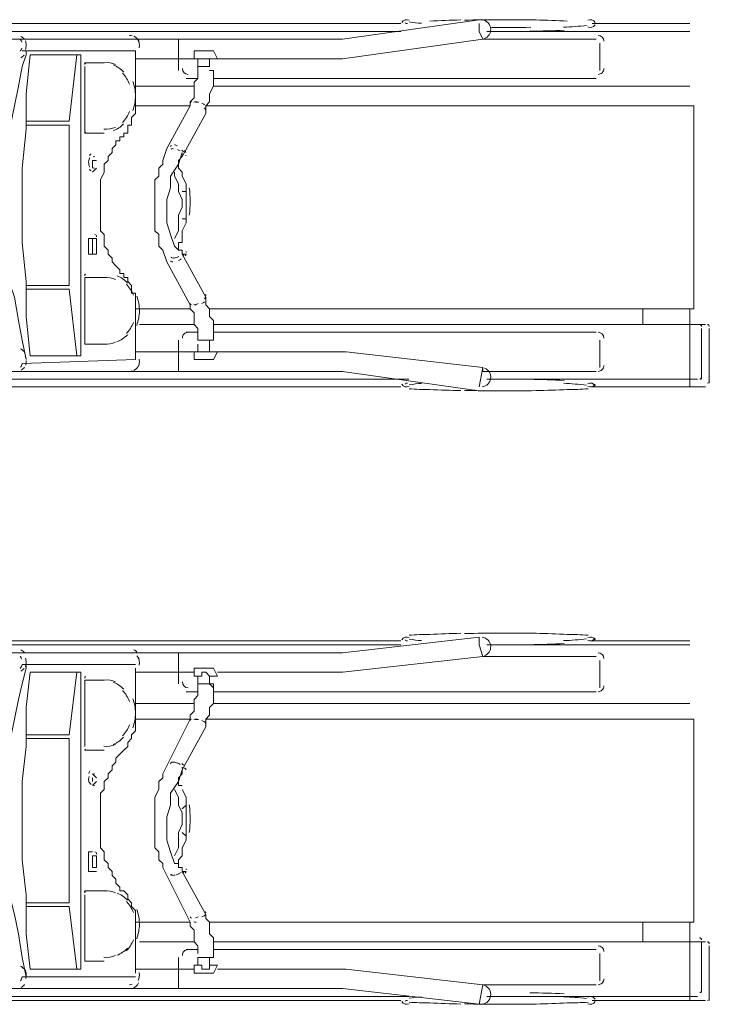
# Model space of a CAD drawing. Header units: metres. Extents: x -25 to 43.2, y -9.5 to 51.2.
# Tile 14 of 22: x 9.6 to 11.3, y -1.4 to 1. Entities that reach past the tile are written whole.
import ezdxf

# ---------------------------------------------------------------- set-up
doc = ezdxf.new("R2010")
doc.units = ezdxf.units.M
doc.header["$MEASUREMENT"] = 0
doc.layers.add('PDF4_furn', color=7, linetype='Continuous')

msp = doc.modelspace()

# ---------------------------------------------------------------- linework, layer by layer
at = {"layer": 'PDF4_furn', "lineweight": 18}
for points in [[(10.5624, 1.0259), (9.3007, 1.0259), (10.5624, 1.0259)], [(10.755, 1.0355), (10.4179, 0.9873), (9.3488, 0.9873)], [(10.755, 1.0259), (10.755, 1.0066), (10.7646, 0.9873)], [(11.0343, 1.0259), (11.2751, 1.0259)], [(10.5624, 1.0066), (9.3007, 1.0066), (9.2718, 1.0066)], [(11.2751, 1.0066), (10.7742, 1.0066)], [(10.0134, 0.9103), (10.0134, 0.9873)], [(11.0439, 0.9873), (10.7646, 0.9873), (10.4179, 0.9392), (10.1097, 0.9392), (10.0904, 0.9392), (10.0904, 0.9199), (10.0615, 0.9199), (10.0615, 0.9392)], [(11.0535, 0.9103), (11.0535, 0.9777)], [(9.6378, 0.7851), (9.7437, 0.7851), (9.763, 0.9488)], [(10.1097, 0.9392), (10.1001, 0.9584), (10.0519, 0.9584), (10.0519, 0.9392)], [(9.7822, 0.9296), (9.7822, 0.9296)], [(9.7822, 0.9296), (9.7822, 0.9296)], [(10.0904, 0.9392), (10.0808, 0.9392), (10.0712, 0.9392), (10.0615, 0.9392), (10.0519, 0.9392), (9.9074, 0.9392)], [(9.7822, 0.9199), (9.7822, 0.9007), (9.7822, 0.7755), (9.7822, 0.7562), (9.8208, 0.7562), (9.8304, 0.7562)], [(10.1001, 0.9103), (10.0904, 0.9103), (10.1001, 0.9103), (10.1001, 0.9007), (10.1001, 0.891), (10.1001, 0.8814), (10.1001, 0.8718), (10.0904, 0.8525), (10.0904, 0.8429), (10.0904, 0.8332), (10.0808, 0.8236), (10.0808, 0.814), (10.0808, 0.8043), (10.023, 0.6984), (10.0134, 0.6888), (10.0134, 0.6791), (10.0134, 0.6695), (10.023, 0.6599), (10.023, 0.6502), (10.0326, 0.631), (10.0326, 0.6117)], [(10.0423, 0.8236), (10.0423, 0.8332), (10.0519, 0.8429), (10.0519, 0.8525), (10.0519, 0.8621), (10.0519, 0.8814), (10.0615, 0.891), (10.0615, 0.9007), (10.0615, 0.9103), (10.0615, 0.9199)], [(10.0615, 0.891), (10.0326, 0.891)], [(11.0343, 0.891), (10.1001, 0.891)], [(10.7646, 0.891), (11.0439, 0.891)], [(10.0519, 0.8718), (9.9074, 0.8718)], [(11.2751, 0.8718), (10.1001, 0.8718)], [(10.023, 0.4576), (10.0808, 0.3517), (10.0808, 0.342), (10.0808, 0.3324), (10.0904, 0.3228), (10.0904, 0.3132), (10.0904, 0.3035), (10.1001, 0.2939), (10.1001, 0.2843), (10.1001, 0.265), (10.1001, 0.2554), (10.1001, 0.2457), (10.0615, 0.2457), (10.0615, 0.2554), (10.0615, 0.265), (10.0615, 0.2746), (10.0519, 0.2843), (10.0519, 0.2939), (10.0519, 0.3035), (10.0519, 0.3132), (10.0423, 0.3228), (10.0423, 0.3324), (9.9845, 0.4384), (9.9749, 0.4673), (9.9652, 0.4769), (9.9652, 0.4865), (9.9652, 0.5058), (9.9556, 0.5154), (9.9556, 0.525), (9.9556, 0.5347), (9.9556, 0.5443), (9.9556, 0.5539), (9.9556, 0.5732), (9.9556, 0.5828), (9.9556, 0.5925), (9.9556, 0.6021), (9.9556, 0.6214), (9.9556, 0.631), (9.9556, 0.6406), (9.9652, 0.6502), (9.9652, 0.6599), (9.9652, 0.6695), (9.9749, 0.6791), (9.9749, 0.6888), (9.9845, 0.7177), (10.0423, 0.8236), (9.9074, 0.8236)], [(10.0904, 0.3228), (11.2847, 0.3228), (11.2847, 0.8236), (10.0808, 0.8236)], [(9.6378, 0.7755), (9.7437, 0.7755), (9.7437, 0.3806), (9.6378, 0.3806)], [(9.7822, 0.7562), (9.7822, 0.7562)], [(10.023, 0.708), (10.0134, 0.6791), (9.9941, 0.6502), (9.9941, 0.6214), (9.9845, 0.5925), (9.9845, 0.5636), (9.9845, 0.5347), (9.9941, 0.5058), (10.0037, 0.4769), (10.0134, 0.4673)], [(9.8111, 0.6888), (9.8015, 0.6888), (9.8015, 0.6695)], [(10.023, 0.6984), (10.023, 0.6984)], [(9.8111, 0.6695), (9.8015, 0.6599)], [(10.0037, 0.4961), (10.0134, 0.5154), (10.0134, 0.5347), (10.0134, 0.5539), (10.023, 0.5732), (10.023, 0.5925), (10.0134, 0.6117), (10.0134, 0.631), (10.0037, 0.6502), (10.0037, 0.6599)], [(10.023, 0.5443), (10.0326, 0.5443)], [(9.8111, 0.4576), (9.8111, 0.4961), (9.8015, 0.4961), (9.7919, 0.4961), (9.7919, 0.4576), (9.8111, 0.4576), (9.8015, 0.4576), (9.8015, 0.4961)], [(9.9749, 0.4673), (9.9749, 0.4673)], [(9.8111, 0.4576), (9.8111, 0.4576)], [(9.8593, 0.4287), (9.8593, 0.4287)], [(9.7822, 0.3998), (9.7822, 0.3998)], [(9.6378, 0.3709), (9.7437, 0.3709), (9.763, 0.2072)], [(9.9074, 0.3228), (10.0423, 0.3228)], [(11.1595, 0.3228), (11.1595, 0.2843)], [(11.3136, 0.2843), (11.2751, 0.2843), (11.2751, 0.3228)], [(10.0519, 0.2843), (9.9171, 0.2843)], [(11.0343, 0.1302), (11.2751, 0.1302), (11.2751, 0.2843), (10.1001, 0.2843)], [(11.304, 0.1494), (11.304, 0.2746)], [(11.3232, 0.1398), (11.3232, 0.2746)], [(10.0134, 0.1687), (10.0134, 0.2457)], [(10.0326, 0.265), (10.0615, 0.265)], [(10.0615, 0.2457), (10.0615, 0.2457)], [(10.0904, 0.2457), (10.0904, 0.2168)], [(10.1001, 0.265), (11.0343, 0.265)], [(10.1001, 0.2457), (10.1001, 0.2457)], [(11.0439, 0.265), (10.7646, 0.265)], [(11.0535, 0.1783), (11.0535, 0.2457)], [(10.0519, 0.2168), (10.0615, 0.2168), (10.0615, 0.2361)], [(9.9074, 0.2168), (10.0519, 0.2168), (10.0519, 0.1976), (10.1001, 0.1976), (10.1097, 0.2168), (10.4275, 0.2168), (10.7646, 0.1783), (10.755, 0.1302)], [(10.1097, 0.2168), (10.0904, 0.2168), (10.0808, 0.2168), (10.0712, 0.2168), (10.0615, 0.2168)], [(10.7646, 0.1783), (10.7646, 0.1687), (11.0439, 0.1687)], [(10.5816, 0.1494), (9.3007, 0.1494), (9.2718, 0.1494)], [(11.2943, 0.1494), (11.2751, 0.1494), (10.7742, 0.1494)], [(9.2525, 0.1302), (10.5624, 0.1302), (9.3007, 0.1302)], [(11.2751, 0.1302), (11.3136, 0.1302)], [(10.5624, -0.5055), (9.3007, -0.5055), (9.2718, -0.5055)], [(10.5624, -0.4959), (9.3007, -0.4959), (10.5624, -0.4959)], [(11.2751, -0.5055), (10.7742, -0.5055)], [(11.0343, -0.4959), (11.2751, -0.4959)], [(10.0134, -0.6018), (10.0134, -0.5248)], [(9.6378, -0.5537), (9.6378, -0.5633), (9.6281, -0.6018), (9.6185, -0.6403), (9.6089, -0.6885), (9.5992, -0.7366), (9.5992, -0.7752), (9.5896, -0.8137), (9.5896, -0.8522), (9.5896, -0.8811), (9.5896, -0.9293), (9.5896, -0.9774), (9.5896, -1.0256), (9.5896, -1.0641), (9.5992, -1.1026), (9.5992, -1.1315), (9.6089, -1.1701), (9.6185, -1.2182), (9.6281, -1.276), (9.6378, -1.3242)], [(11.0439, -0.5344), (10.7646, -0.5344), (10.4179, -0.5729), (10.1097, -0.5729)], [(11.0535, -0.6114), (11.0535, -0.544)], [(9.6378, -0.727), (9.7437, -0.727), (9.763, -0.5729)], [(9.9074, -0.5633), (9.9074, -0.6789), (9.9074, -0.6885), (9.9074, -0.6981), (9.9074, -0.7078), (9.9074, -0.7174), (9.8978, -0.727), (9.8978, -0.7366), (9.8882, -0.7463), (9.8882, -0.7559), (9.8785, -0.7655), (9.8689, -0.7752), (9.8593, -0.7848), (9.8593, -0.7944), (9.8496, -0.8041), (9.8496, -0.8137), (9.84, -0.8233), (9.84, -0.833), (9.8304, -0.8426), (9.8304, -0.8522), (9.8304, -0.8619), (9.8208, -0.8715), (9.8208, -0.8811), (9.8208, -0.9004), (9.8208, -0.91), (9.8208, -0.9196), (9.8208, -0.9293), (9.8208, -0.9485), (9.8208, -0.9582), (9.8208, -0.9678), (9.8208, -0.9774), (9.8208, -0.9967), (9.8208, -1.0063), (9.8304, -1.016), (9.8304, -1.0256), (9.8304, -1.0352), (9.84, -1.0448), (9.84, -1.0545), (9.8496, -1.0641), (9.8496, -1.0737), (9.8593, -1.0834), (9.8593, -1.093), (9.8689, -1.1026), (9.8689, -1.1123), (9.8785, -1.1123), (9.8882, -1.1219), (9.8882, -1.1315), (9.8978, -1.1412), (9.8978, -1.1508), (9.9074, -1.1604), (9.9074, -1.1701), (9.9074, -1.1797), (9.9074, -1.1893), (9.9074, -1.1989), (9.9074, -1.3145)], [(10.0519, -0.5729), (9.9074, -0.5729)], [(10.0615, -0.5825), (10.0519, -0.5825), (10.0519, -0.5633), (10.1001, -0.5633), (10.1097, -0.5825), (10.0904, -0.5825), (10.0904, -0.6018), (10.0615, -0.6018), (10.0615, -0.5825), (10.0712, -0.5825), (10.0712, -0.5729), (10.0808, -0.5729), (10.0904, -0.5825)], [(9.7822, -0.5922), (9.7822, -0.5922)], [(9.7822, -0.5922), (9.7822, -0.5922)], [(9.7822, -0.5922), (9.7822, -0.5922)], [(10.0615, -0.6018), (10.0615, -0.6114), (10.0615, -0.6211), (10.0615, -0.6307), (10.0519, -0.6403), (10.0519, -0.65), (10.0519, -0.6596), (10.0519, -0.6692), (10.0423, -0.6789), (10.0423, -0.6885)], [(10.1001, -0.6114), (10.1001, -0.6307), (10.1001, -0.6403), (10.1001, -0.65), (10.0904, -0.6596), (10.0904, -0.6692), (10.0904, -0.6789), (10.0808, -0.6885), (10.0808, -0.7078), (10.023, -0.8137), (10.0134, -0.8426), (9.9941, -0.8715), (9.9941, -0.9004), (9.9845, -0.9293), (9.9845, -0.9582), (9.9845, -0.9871), (9.9941, -1.016), (10.0037, -1.0448), (10.0134, -1.0448)], [(10.0615, -0.6211), (10.0326, -0.6211)], [(11.0343, -0.6211), (10.1001, -0.6211)], [(10.7646, -0.6211), (11.0439, -0.6211)], [(10.0519, -0.65), (9.9074, -0.65)], [(11.2751, -0.65), (10.1001, -0.65)], [(9.9074, -1.1893), (10.0423, -1.1893), (9.9845, -1.0737), (9.9749, -1.0545), (9.9749, -1.0448), (9.9652, -1.0352), (9.9652, -1.0256), (9.9652, -1.016), (9.9556, -1.0063), (9.9556, -0.9967), (9.9556, -0.9871), (9.9556, -0.9678), (9.9556, -0.9582), (9.9556, -0.9485), (9.9556, -0.9389), (9.9556, -0.9196), (9.9556, -0.91), (9.9556, -0.9004), (9.9556, -0.8907), (9.9556, -0.8811), (9.9652, -0.8619), (9.9652, -0.8522), (9.9652, -0.8426), (9.9749, -0.833), (9.9749, -0.8233), (9.9845, -0.8041), (10.0423, -0.6885), (9.9074, -0.6885)], [(10.0904, -1.1893), (11.2847, -1.1893), (11.2847, -0.6885), (10.0808, -0.6885)], [(9.6378, -0.7366), (9.7437, -0.7366), (9.7437, -1.1412), (9.6378, -1.1412)], [(9.7822, -0.7655), (9.7822, -0.7655)], [(9.7822, -0.7655), (9.8208, -0.7655), (9.8304, -0.7655)], [(9.8015, -0.8233), (9.8111, -0.833)], [(10.023, -0.8522), (10.0134, -0.8522), (10.0134, -0.8426), (10.0134, -0.833), (10.023, -0.8233), (10.023, -0.8137)], [(10.023, -0.8137), (10.023, -0.8137)], [(9.8015, -0.833), (9.8015, -0.8426)], [(9.8111, -0.8426), (9.8015, -0.8522)], [(10.0037, -1.0256), (10.0134, -1.0063), (10.0134, -0.9871), (10.0134, -0.9678), (10.023, -0.9485), (10.023, -0.9196), (10.0134, -0.9004), (10.0134, -0.8811), (10.0037, -0.8619)], [(10.0326, -0.9004), (10.0326, -0.8811), (10.023, -0.8619)], [(10.023, -0.9678), (10.0326, -0.9774)], [(9.8015, -1.016), (9.7919, -1.016), (9.7919, -1.0641), (9.8111, -1.0641)], [(9.8111, -1.0545), (9.8111, -1.0545)], [(10.023, -1.0641), (10.0808, -1.1701), (10.0808, -1.1797), (10.0904, -1.1893), (10.0904, -1.2086), (10.0904, -1.2182), (10.1001, -1.2278), (10.1001, -1.2375), (10.1001, -1.2471), (10.1001, -1.2567), (10.1001, -1.2664)], [(9.7822, -1.1123), (9.7822, -1.1123)], [(9.8304, -1.2856), (9.7822, -1.2856), (9.7822, -1.1219)], [(9.6378, -1.1508), (9.7437, -1.1508), (9.763, -1.3049)], [(10.0615, -1.2664), (10.0615, -1.2567), (10.0615, -1.2471), (10.0519, -1.2375), (10.0519, -1.2278), (10.0519, -1.2182), (10.0519, -1.2086), (10.0423, -1.1989), (10.0423, -1.1893)], [(10.0808, -1.1701), (10.0808, -1.1701)], [(11.1595, -1.1893), (11.1595, -1.2375)], [(11.3136, -1.2375), (11.2751, -1.2375), (11.2751, -1.1893)], [(10.0519, -1.2375), (9.9171, -1.2375)], [(11.0343, -1.3819), (11.2751, -1.3819), (11.2751, -1.2375), (10.1001, -1.2375)], [(11.304, -1.3627), (11.304, -1.2375)], [(10.0326, -1.2567), (10.0615, -1.2567)], [(10.1001, -1.2567), (11.0343, -1.2567)], [(11.0439, -1.2567), (10.7646, -1.2567)], [(11.3232, -1.3819), (11.3232, -1.2471)], [(10.0134, -1.353), (10.0134, -1.276)], [(10.1001, -1.276), (10.0615, -1.276), (10.0615, -1.2953), (10.0519, -1.2953), (10.0519, -1.3145), (10.1001, -1.3145), (10.1097, -1.2953), (10.0904, -1.2953), (10.0904, -1.3049), (10.0808, -1.3049), (10.0712, -1.3049), (10.0712, -1.2953), (10.0615, -1.2953)], [(10.0615, -1.2664), (10.0615, -1.2664)], [(10.0615, -1.276), (10.0615, -1.276)], [(10.0904, -1.276), (10.0904, -1.2953)], [(10.1001, -1.2664), (10.1001, -1.276), (10.1001, -1.2664)], [(11.0535, -1.3338), (11.0535, -1.2664)], [(9.9074, -1.3049), (10.0519, -1.3049)], [(10.0712, -1.2953), (10.0712, -1.2953)], [(10.1097, -1.3049), (10.4275, -1.3049), (10.7646, -1.3434), (11.0439, -1.3434)], [(10.7646, -1.3434), (10.7646, -1.3434)], [(9.2525, -1.3819), (10.5624, -1.3819), (9.3007, -1.3819)], [(10.5816, -1.3723), (9.3007, -1.3723), (9.2718, -1.3723)], [(11.2943, -1.3723), (11.2751, -1.3723), (10.7742, -1.3723)], [(11.2751, -1.3819), (11.3136, -1.3819)]]:
    msp.add_lwpolyline(points, dxfattribs=at)
for points in [[(10.7686, 0.989, 0.320443), (10.7838, 1.0125, 0.363847), (10.7629, 1.0353)], [(10.9727, 1.032, 0.008342), (10.8958, 1.035, 0.005895), (10.8061, 1.0355)], [(9.636, 0.9622, 0.081678), (9.6378, 0.973, 0.081678), (9.636, 0.9836)], [(9.9153, 0.9821, 0.08481), (9.911, 0.9889, 0.098854), (9.9034, 0.9946)], [(9.9164, 0.9662, 0.073643), (9.9169, 0.9761, 0.075821), (9.9145, 0.9858)], [(9.6378, 0.9584), (9.6378, 0.9488), (9.6281, 0.9199), (9.6185, 0.8718), (9.6089, 0.8236), (9.5992, 0.7755), (9.5992, 0.7466), (9.5896, 0.708), (9.5896, 0.6695), (9.5896, 0.631), (9.5896, 0.5828), (9.5896, 0.5347), (9.5896, 0.4865), (9.5896, 0.4576), (9.5992, 0.4191), (9.5992, 0.3806), (9.6089, 0.3517), (9.6185, 0.2939), (9.6281, 0.2457), (9.6378, 0.1976, 0.086892), (9.6349, 0.2064)], [(9.6281, 0.9584), (9.9074, 0.9584), (9.9074, 0.8429), (9.9074, 0.8332), (9.9074, 0.8236), (9.9074, 0.814), (9.9074, 0.8043), (9.8978, 0.7947), (9.8978, 0.7851), (9.8978, 0.7755), (9.8882, 0.7755), (9.8882, 0.7658), (9.8882, 0.7562), (9.8785, 0.7562), (9.8785, 0.7466), (9.8689, 0.7466), (9.8689, 0.7369), (9.8593, 0.7369), (9.8593, 0.7273), (9.8496, 0.7177), (9.8496, 0.708), (9.84, 0.6984), (9.84, 0.6888), (9.8304, 0.6791), (9.8304, 0.6695), (9.8304, 0.6599), (9.8208, 0.6406), (9.8208, 0.631), (9.8208, 0.6214), (9.8208, 0.6117), (9.8208, 0.6021), (9.8208, 0.5828), (9.8208, 0.5732), (9.8208, 0.5636), (9.8208, 0.5443), (9.8208, 0.5347), (9.8208, 0.525), (9.8208, 0.5154), (9.8304, 0.5058), (9.8304, 0.4865), (9.8304, 0.4769), (9.84, 0.4673), (9.84, 0.4576), (9.8496, 0.448), (9.8496, 0.4384), (9.8593, 0.4287), (9.8689, 0.4191), (9.8689, 0.4095), (9.8785, 0.4095), (9.8785, 0.3998), (9.8882, 0.3998), (9.8882, 0.3902), (9.8978, 0.3806), (9.8978, 0.3709), (9.8978, 0.3613), (9.9074, 0.3613), (9.9074, 0.3517), (9.9074, 0.342), (9.9074, 0.3324), (9.9074, 0.3228), (9.9074, 0.3132), (9.9074, 0.1976), (9.6281, 0.1879, -0.092575), (9.6236, 0.1787)], [(9.7822, 0.9247, -0.059946), (9.7822, 0.9296), (9.8304, 0.9296, -0.117429), (9.8585, 0.9251)], [(9.9008, 0.8116, 0.091816), (9.9074, 0.8479, 0.091334), (9.9009, 0.8835)], [(10.0554, 0.8322, -0.052899), (10.0628, 0.8325, 0.065567), (10.0568, 0.8332, 0.100621), (10.0512, 0.8321)], [(9.7951, 0.696, 0.073912), (9.7928, 0.6919, 0.060444), (9.7919, 0.684, 0.06048), (9.7925, 0.6784, 0.073882), (9.7951, 0.6719)], [(10.0297, 0.4537, 0.104739), (10.0326, 0.4576), (10.023, 0.4576), (10.023, 0.4673), (10.0134, 0.4673), (10.0134, 0.4769), (10.0134, 0.4865), (10.023, 0.4865), (10.023, 0.4961), (10.023, 0.5154), (10.0326, 0.5347), (10.0326, 0.5539), (10.0326, 0.5732), (10.0326, 0.5925), (10.0326, 0.6117), (10.023, 0.6117)], [(9.9992, 0.448, 0.063986), (10.0075, 0.4491, 0.052224), (10.0141, 0.4516)], [(9.8581, 0.2404, -0.118134), (9.8304, 0.2361), (9.7822, 0.2361), (9.7822, 0.3998), (9.8304, 0.3998, -0.117429), (9.8585, 0.3953)], [(9.9104, 0.2819, 0.091816), (9.9171, 0.3178, 0.091334), (9.9105, 0.3538)], [(9.6357, 0.2121, 0.083336), (9.6314, 0.2188, 0.096829), (9.6239, 0.2242)], [(9.9144, 0.1795, 0.075169), (9.9169, 0.1892, 0.072704), (9.9165, 0.1989)], [(9.9034, 0.171, 0.097953), (9.9108, 0.1766, 0.08416), (9.9152, 0.1834)], [(10.755, 0.1205), (10.4179, 0.1687), (9.3488, 0.1687, 0.074185), (9.3537, 0.1687)], [(10.9652, 0.1462, 0.008219), (10.8806, 0.1491, 0.006088), (10.7854, 0.1494)], [(10.5823, 0.1256, 0.019991), (10.6334, 0.124, 0.00834), (10.7103, 0.1211)], [(10.8061, 0.1205, 0.005921), (10.896, 0.1211, 0.00834), (10.9729, 0.124, 0.019991), (11.024, 0.1256)], [(10.7103, -0.4771, 0.00834), (10.6334, -0.4801, 0.019991), (10.5823, -0.4817)], [(11.0239, -0.4817, 0.019994), (10.9727, -0.4801, 0.008342), (10.8958, -0.4771, 0.005895), (10.8061, -0.4766)], [(10.7646, -0.5344), (10.755, -0.5055), (10.755, -0.4862), (10.4179, -0.5248), (9.3488, -0.5248, 0.086108), (9.3451, -0.5275)], [(10.7686, -0.5327, 0.320443), (10.7838, -0.5092, 0.363847), (10.7629, -0.4864)], [(10.7854, -0.5054, 0.006114), (10.8808, -0.5051, 0.008221), (10.9655, -0.5023)], [(9.9074, -0.5537), (9.6281, -0.5537, -0.089859), (9.6228, -0.5639)], [(9.636, -0.5596, 0.081678), (9.6378, -0.5488, 0.081678), (9.636, -0.5381)], [(9.9164, -0.5555, 0.073643), (9.9169, -0.5457, 0.075821), (9.9145, -0.5359)], [(9.8585, -0.5967, 0.117429), (9.8304, -0.5922), (9.7822, -0.5922), (9.7822, -0.6114), (9.7822, -0.7463), (9.7822, -0.7559)], [(9.9008, -0.7101, 0.091816), (9.9074, -0.6739, 0.091334), (9.9009, -0.6382)], [(10.0554, -0.6895, -0.052899), (10.0628, -0.6893, 0.065567), (10.0568, -0.6885, 0.100621), (10.0512, -0.6896)], [(10.0177, -0.8001, 0.055357), (10.0113, -0.7968, 0.0607), (10.001, -0.7946, 0.085853), (9.9961, -0.7947)], [(9.7928, -0.8298, 0.060444), (9.7919, -0.8377, 0.06048), (9.7928, -0.8458)], [(10.0297, -1.068, 0.104739), (10.0326, -1.0641), (10.023, -1.0641), (10.023, -1.0545), (10.0134, -1.0545), (10.0134, -1.0448), (10.0134, -1.0352), (10.023, -1.0256), (10.023, -1.0063), (10.0326, -0.9871), (10.0326, -0.9678), (10.0326, -0.9485), (10.0326, -0.9196), (10.0326, -0.9004), (10.023, -0.91)], [(9.7822, -1.1171, -0.059946), (9.7822, -1.1123), (9.8304, -1.1123, -0.117429), (9.8585, -1.1168)], [(9.9104, -1.2302, 0.091816), (9.9171, -1.1943, 0.091334), (9.9105, -1.1583)], [(9.6357, -1.3096, 0.083336), (9.6314, -1.303, 0.096829), (9.6239, -1.2975)], [(9.6366, -1.328, 0.084598), (9.6377, -1.3169, 0.086892), (9.6349, -1.3057)], [(9.9074, -1.3242), (9.6281, -1.3242, -0.092575), (9.6236, -1.3334)], [(9.9144, -1.3326, 0.075169), (9.9169, -1.3229, 0.072704), (9.9165, -1.3132)], [(10.7646, -1.3434), (10.755, -1.3916), (10.4179, -1.353), (9.3488, -1.353, -0.086092), (9.3451, -1.3503)], [(9.9034, -1.3507, 0.097953), (9.9108, -1.3451, 0.08416), (9.9152, -1.3384)], [(10.5823, -1.3865, 0.019991), (10.6334, -1.3881, 0.00834), (10.7103, -1.391)], [(10.8061, -1.3916, 0.005921), (10.896, -1.391, 0.00834), (10.9729, -1.3881, 0.019991), (11.024, -1.3865)]]:
    msp.add_lwpolyline(points, format="xyb", dxfattribs=at)
for points in [[(9.6378, 0.3035), (9.6378, 0.3902), (9.6281, 0.4865), (9.6281, 0.5732), (9.6281, 0.6695), (9.6378, 0.7658), (9.6378, 0.8525), (9.6474, 0.9488), (9.7726, 0.9488), (9.7726, 0.2072), (9.6474, 0.2072)], [(9.6378, -1.2182), (9.6378, -1.1219), (9.6281, -1.0352), (9.6281, -0.9389), (9.6281, -0.8426), (9.6378, -0.7559), (9.6378, -0.6596), (9.6474, -0.5729), (9.7726, -0.5729), (9.7726, -1.3049), (9.6474, -1.3049)], [(10.0904, -0.6018), (10.1001, -0.6018), (10.1001, -0.6114)], [(9.8015, -1.0545), (9.8015, -1.0256), (9.8111, -1.0256), (9.8111, -1.0545)]]:
    msp.add_lwpolyline(points, close=True, dxfattribs=at)
for points in [[(10.0776, 0.826, 0.053407), (10.0715, 0.8298, -0.067451)], [(9.9947, 0.4409, 0.176047), (9.9971, 0.4387, -0.106725)], [(10.0554, 0.3335, 0.052903), (10.0621, 0.3359, -0.065632)], [(10.0715, 0.3358, 0.053402), (10.0776, 0.3397, -0.067467)], [(10.0776, -0.6957, 0.053407), (10.0715, -0.6919, -0.067451)], [(9.7951, -0.8161, 0.073912), (9.7925, -0.8226, -0.106877)], [(9.7937, -0.8449, 0.106864), (9.7978, -0.8494, -0.073882)], [(9.9947, -1.0712, 0.176047), (9.9971, -1.0734, -0.106725)], [(10.0554, -1.1786, 0.052903), (10.0621, -1.1762, -0.065632)], [(10.0715, -1.1763, 0.053402), (10.0776, -1.1724, -0.067467)]]:
    msp.add_lwpolyline(points, format="xyb", close=True, dxfattribs=at)
for centre, radius, start, end in [((10.5768, 1.021), 0.0144, 64.9351, 147.0846), ((10.5768, 1.0307), 0.00482, 209.5976, 289.1879), ((10.6346, 1.3389), 0.313, 260.4639, 266.1272), ((10.7598, -1.2714), 2.3069, 91.2307, 93.1421), ((10.808, -2.8042), 3.8397, 89.9782, 91.329), ((10.9332, 1.7627), 0.7464, 272.3401, 276.7236), ((11.0295, 1.0307), 0.0144, 243.8086, 326.4477), ((11.0295, 1.021), 0.0144, 32.9206, 115.0705), ((9.893, 0.9825), 0.0144, 64.4738, 89.8137), ((10.808, 4.9977), 3.9815, 269.6757, 271.0768), ((10.8368, 3.5829), 2.5763, 270.9779, 272.8621), ((11.0487, 0.9825), 0.0144, 0.0055, 89.9998), ((9.6041, 0.9729), 0.0241, 18.3367, 38.875), ((9.6137, 0.9729), 0.0241, 38.7529, 62.6286), ((9.6041, 0.9729), 0.0241, 321.1308, 341.6697), ((9.6137, 0.9633), 0.0241, 297.3768, 321.252), ((9.787, 0.9247), 0.00482, 150.1996, 166.9008), ((9.787, 0.9247), 0.00482, 126.8425, 150.8349), ((9.8256, 0.8573), 0.0722, 42.9894, 67.9393), ((9.8159, 0.8477), 0.0819, 20.5996, 43.0335), ((10.0375, 0.9151), 0.0144, 179.9779, 269.9777), ((11.0487, 0.9151), 0.0144, 269.9999, 0.0001), ((10.0471, 0.8284), 0.00482, 150.8249, 154.3104), ((10.0471, 0.8284), 0.00482, 112.2455, 149.1127), ((9.8159, 0.8381), 0.0819, 316.7249, 339.2963), ((10.0663, 0.8092), 0.0144, 13.7338, 37.7088), ((10.076, 0.8188), 0.00482, 335.8776, 13.7556), ((9.8256, 0.8284), 0.0722, 291.6544, 316.7685), ((9.787, 0.761), 0.00482, 191.0178, 208.1726), ((9.787, 0.761), 0.00482, 207.4341, 232.3071), ((9.8352, 0.8284), 0.0626, 264.4849, 291.4343), ((9.8063, 0.6936), 0.0144, 126.1451, 150.5468), ((9.9989, 0.7225), 0.00482, 154.427, 169.6048), ((9.9989, 0.7225), 0.00482, 135.4208, 147.4253), ((9.9989, 0.7128), 0.00482, 100.1886, 133.3278), ((9.9989, 0.7032), 0.0145, 81.6201, 101.248), ((9.9989, 0.6936), 0.0337, 68.4767, 82.371), ((9.9989, 0.684), 0.0337, 56.2379, 68.9119), ((10.0086, 0.6936), 0.0241, 41.7971, 56.7175), ((10.0182, 0.7032), 0.00482, 343.0637, 20.8063), ((10.0182, 0.7032), 0.0144, 20.1698, 42.7091), ((9.8063, 0.6936), 0.00482, 91.088, 125.9344), ((10.0278, 0.7032), 0.00482, 319.0307, 334.2214), ((9.8063, 0.6743), 0.0144, 209.4994, 233.8983), ((9.8063, 0.6743), 0.00482, 234.1071, 268.9552), ((9.7582, 0.5876), 0.2841, 353.1994, 6.8446), ((9.8063, 0.501), 0.00482, 353.8259, 82.5627), ((10.0278, 0.4624), 0.00481, 346.5941, 24.1994), ((10.0278, 0.4624), 0.00481, 10.3704, 18.9032), ((9.9989, 0.4528), 0.0144, 249.3461, 271.373), ((9.9989, 0.4528), 0.00482, 214.2646, 249.7569), ((9.9989, 0.4721), 0.0337, 296.4316, 308.602), ((10.0086, 0.4721), 0.0241, 308.1279, 323.5464), ((9.7967, 0.4046), 0.0144, 166.4698, 180.192), ((9.787, 0.4046), 0.00482, 150.1996, 166.9007), ((9.787, 0.4046), 0.00482, 126.8425, 150.8349), ((9.8352, 0.3372), 0.0722, 42.9894, 67.9393), ((9.8256, 0.3276), 0.0819, 20.5996, 43.0335), ((10.0663, 0.3565), 0.0144, 322.3399, 346.3154), ((10.076, 0.3565), 0.00482, 346.2884, 24.1634), ((10.047, 0.3372), 0.00475, 205.7066, 209.2422), ((10.0471, 0.3372), 0.00482, 210.9269, 247.7962), ((10.0567, 0.3469), 0.0144, 247.5373, 270.527), ((9.8256, 0.318), 0.0819, 316.7249, 339.2963), ((11.2991, 0.2794), 0.00481, 64.4769, 86.9528), ((11.2991, 0.2794), 0.00482, 42.3611, 64.4365), ((11.2991, 0.2794), 0.00482, 20.8437, 42.3669), ((11.2991, 0.2794), 0.00482, 359.7405, 20.8675), ((11.3184, 0.2794), 0.00482, 359.9725, 86.9786), ((9.8352, 0.3083), 0.0722, 291.6544, 316.7685), ((10.0375, 0.2506), 0.0144, 89.9837, 179.9891), ((11.0487, 0.2506), 0.0144, 0.0055, 89.9998), ((9.6041, 0.1928), 0.0337, 345.02, 4.3623), ((9.6137, 0.1928), 0.0241, 299.3565, 324.3428), ((9.893, 0.1831), 0.0144, 270.2317, 295.29), ((10.7598, 0.1542), 0.0241, 277.4981, 68.5435), ((11.0487, 0.1831), 0.0144, 269.9999, 0.0001), ((11.2991, 0.1542), 0.00482, 275.8984, 296.7984), ((11.2991, 0.1542), 0.00482, 296.7686, 317.0558), ((11.2991, 0.1542), 0.00482, 316.9944, 337.0593), ((11.2991, 0.1542), 0.00481, 336.9958, 357.3304), ((10.5768, 0.1446), 0.0144, 212.9151, 295.0706), ((10.5768, 0.135), 0.00482, 70.8174, 150.4031), ((10.6346, -0.1732), 0.313, 93.8728, 99.5361), ((10.8079, 3.9583), 3.8378, 268.6708, 270.0277), ((10.9332, -0.6066), 0.7464, 83.2818, 87.6653), ((11.0295, 0.1253), 0.0144, 33.5578, 116.1914), ((11.0295, 0.1446), 0.0144, 244.9294, 327.0849), ((11.3184, 0.1446), 0.00482, 273.0214, 0.0275), ((10.808, -4.3163), 3.8397, 89.9782, 91.329), ((10.5768, -0.5007), 0.0144, 64.9351, 147.0846), ((10.5768, -0.4911), 0.00482, 209.5976, 289.1879), ((10.6346, -0.1828), 0.313, 260.4639, 266.1272), ((10.9332, 0.2506), 0.7464, 272.3401, 276.7236), ((11.0295, -0.4814), 0.0144, 243.8086, 326.4477), ((11.0295, -0.5007), 0.0144, 32.9206, 115.0705), ((9.6041, -0.5488), 0.0241, 18.3367, 38.875), ((9.6137, -0.5392), 0.0241, 38.7529, 62.6286), ((9.893, -0.5392), 0.0144, 64.4738, 89.8137), ((9.893, -0.5392), 0.0241, 41.6761, 64.2584), ((9.893, -0.5488), 0.0241, 22.368, 41.7586), ((11.0487, -0.5392), 0.0144, 0.0055, 89.9998), ((9.6137, -0.5488), 0.0241, 297.3768, 321.252), ((9.7967, -0.5874), 0.0144, 166.4698, 180.192), ((9.787, -0.5874), 0.00482, 150.1996, 166.9008), ((9.787, -0.5874), 0.00482, 126.8425, 150.8349), ((9.8256, -0.6644), 0.0722, 42.9894, 67.9393), ((10.0375, -0.597), 0.0144, 179.9779, 269.9777), ((11.0487, -0.6066), 0.0144, 269.9999, 0.0001), ((9.8159, -0.674), 0.0819, 20.5996, 43.0335), ((9.8159, -0.674), 0.0819, 316.7249, 339.2963), ((10.0471, -0.6933), 0.00482, 150.8249, 154.3104), ((10.0471, -0.6933), 0.00482, 112.2455, 149.1127), ((10.0663, -0.7029), 0.0144, 13.7338, 37.7088), ((10.076, -0.7029), 0.00482, 335.8776, 13.7556), ((9.787, -0.7511), 0.00482, 191.0178, 208.1725), ((9.8352, -0.6933), 0.0626, 264.4849, 291.4343), ((9.8256, -0.6837), 0.0722, 291.6544, 316.7685), ((9.787, -0.7607), 0.00482, 207.4341, 232.3071), ((9.9989, -0.7993), 0.00482, 154.427, 169.6048), ((9.9989, -0.7993), 0.00482, 135.4208, 147.4253), ((9.9989, -0.7992), 0.00482, 100.1886, 133.3278), ((10.0086, -0.8185), 0.0241, 41.7971, 56.7175), ((9.8063, -0.8281), 0.00482, 91.088, 125.9344), ((10.0182, -0.8089), 0.00482, 343.0637, 20.8063), ((10.0182, -0.8185), 0.0144, 20.1698, 42.7091), ((10.0278, -0.8089), 0.00482, 319.0307, 334.2214), ((9.8063, -0.8474), 0.00482, 234.1071, 268.9552), ((9.7582, -0.9341), 0.2841, 353.1994, 6.8446), ((9.8063, -1.0208), 0.00482, 353.8259, 82.5627), ((9.9989, -1.04), 0.0337, 296.4316, 308.602), ((10.0086, -1.0497), 0.0241, 308.1279, 323.5464), ((10.0278, -1.0593), 0.00481, 346.5941, 24.1994), ((10.0278, -1.0593), 0.00481, 10.3704, 18.9032), ((9.9989, -1.0593), 0.0144, 249.3461, 271.373), ((9.9989, -1.0689), 0.00482, 214.2646, 249.7569), ((9.9989, -1.0497), 0.0241, 270.588, 285.2325), ((9.9989, -1.04), 0.0337, 284.8042, 296.7622), ((9.787, -1.1171), 0.00482, 150.1996, 166.9008), ((9.787, -1.1171), 0.00482, 126.8425, 150.8349), ((9.8352, -1.1845), 0.0722, 42.9894, 67.9393), ((9.8256, -1.1941), 0.0819, 20.5996, 43.0335), ((10.076, -1.1652), 0.00482, 346.2884, 24.1634), ((10.047, -1.1749), 0.00475, 205.7066, 209.2423), ((10.0471, -1.1749), 0.00482, 210.9269, 247.7962), ((10.0567, -1.1749), 0.0144, 247.5373, 270.527), ((10.0663, -1.1652), 0.0144, 322.3399, 346.3154), ((9.8256, -1.2038), 0.0819, 316.7249, 339.2963), ((11.2991, -1.2327), 0.00481, 64.4769, 86.9528), ((11.2991, -1.2327), 0.00482, 42.3611, 64.4365), ((11.2991, -1.2327), 0.00482, 20.8437, 42.3669), ((11.2991, -1.2327), 0.00482, 359.7405, 20.8676), ((11.3184, -1.2423), 0.00482, 359.9725, 86.9786), ((9.8352, -1.2038), 0.0722, 291.6544, 316.7685), ((10.0375, -1.2712), 0.0144, 89.9837, 179.9891), ((11.0487, -1.2615), 0.0144, 0.0055, 89.9998), ((9.8352, -1.2134), 0.0626, 264.4849, 291.4343), ((11.0487, -1.329), 0.0144, 269.9999, 0.0001), ((9.6137, -1.329), 0.0241, 299.3565, 324.3428), ((9.893, -1.329), 0.0144, 270.2317, 295.29), ((10.7598, -1.3675), 0.0241, 277.4981, 68.5435), ((11.2991, -1.3579), 0.00481, 336.9958, 357.3304), ((10.5768, -1.3868), 0.00482, 70.8174, 150.4031), ((10.6346, -1.6853), 0.313, 93.8728, 99.5361), ((10.8079, -5.355), 3.9827, 88.9288, 90.324), ((10.8368, -3.9398), 2.5771, 87.1437, 89.0273), ((10.9332, -2.1187), 0.7464, 83.2818, 87.6653), ((11.0295, -1.3868), 0.0144, 33.5578, 116.1914), ((11.2991, -1.3579), 0.00482, 275.8983, 296.7984), ((11.2991, -1.3579), 0.00482, 296.7686, 317.0558), ((11.2991, -1.3579), 0.00482, 316.9944, 337.0593), ((11.3184, -1.3771), 0.00482, 273.0214, 0.0275), ((10.5768, -1.3771), 0.0144, 212.9151, 295.0706), ((10.8079, 2.4462), 3.8378, 268.6708, 270.0277), ((11.0295, -1.3771), 0.0144, 244.9294, 327.0849)]:
    msp.add_arc(centre, radius, start, end, dxfattribs=at)

doc.saveas('drawing.dxf')
